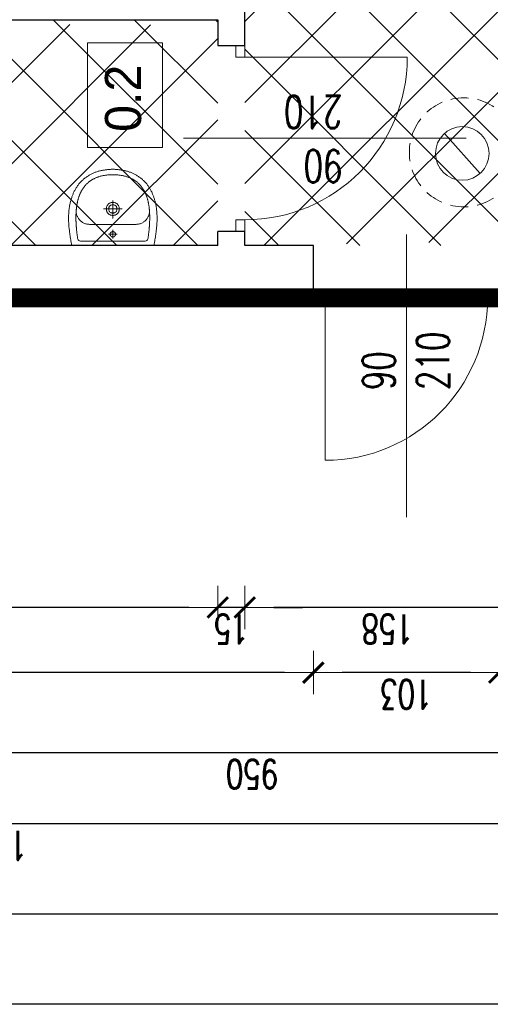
# Model space of a CAD drawing. Header units: millimetres. Extents: x -2948 to 78628, y 64669 to 215420.
# Tile 177 of 256: x 56092 to 56352, y 137083 to 137629. Entities that reach past the tile are written whole.
import ezdxf

# ---------------------------------------------------------------- set-up
doc = ezdxf.new("R2010")
doc.units = ezdxf.units.MM
doc.linetypes.add('B0301', pattern=[25, 12.5, -6.25, 0, -6.25])
doc.linetypes.add('DASHED2', pattern=[0.375, 0.25, -0.125])
for name, color, linetype in [('_POMOCNICZE', 252, 'Continuous'), ('C--L99b', 1, 'Continuous'), ('FORMATKA', 7, 'Continuous')]:
    doc.layers.add(name, color=color, linetype=linetype)
for name, color, linetype, lineweight in [('kominy', 7, 'Continuous', 9), ('NOWE SCIANY', 3, 'Continuous', 13), ('OPIS', 2, 'Continuous', 13), ('pomiwszczenia', 95, 'Continuous', 20), ('STOLARKA', 3, 'Continuous', 13), ('WYMIAR', 5, 'Continuous', 13), ('WYPOSAZENIE_SANITARNE', 122, 'Continuous', 5), ('ŚCIANY', 7, 'Continuous', 30)]:
    doc.layers.add(name, color=color, linetype=linetype, lineweight=lineweight)
doc.styles.add('style2', font='romans.shx', dxfattribs={"width": 0.7})
doc.dimstyles.new('100', dxfattribs={"dimscale": 80, "dimtxt": 0.2, "dimasz": 0.2, "dimexe": 1.25, "dimexo": 0.625, "dimgap": 0.05, "dimtad": 1, "dimdec": 0, "dimdsep": 46, "dimlunit": 6, "dimtxsty": 'style2', "dimblk1": 'TICK', "dimblk2": 'TICK', "dimsah": 1, "dimcen": 0.2, "dimse1": 1, "dimse2": 1, "dimclrd": 256, "dimclrt": 2, "dimadec": 0, "dimazin": 0, "dimtfac": 1, "dimtdec": 0, "dimtix": 1, "dimtmove": 1, "dimatfit": 0, "dimldrblk": 'DOTSMALL', "dimfxl": 1, "dimtolj": 1, "dimtzin": 0, "dimarcsym": 0})
pattern_1 = [(135, (659746.15, 586523.536), (-22.4506403, -22.4506403), [])]

# ---------------------------------------------------------------- blocks, each defined once
blk = doc.blocks.new('TICK')
at = {"color": 5}
for p, q in [((0, -0.75), (0, 0.75)), ((-1, 0), (1, 0))]:
    blk.add_line(p, q, dxfattribs=at)
at = {"const_width": 0.1}
blk.add_lwpolyline([(-0.354, -0.354), (0.354, 0.354)], dxfattribs=at)
blk = doc.blocks.new('*D1604')
at = {"layer": 'Defpoints', "color": 0, "ltscale": 2, "transparency": 16777216}
for p in [(56254.26, 137457.35), (56357.26, 137457.35), (56254.26, 137267.05)]:
    blk.add_point(p, dxfattribs=at)
at = {"layer": 'WYMIAR', "lineweight": -2, "ltscale": 2, "transparency": 16777216}
blk.add_line((56341.26, 137267.05), (56270.26, 137267.05), dxfattribs=at)
at = {"layer": 'WYMIAR', "lineweight": -2, "ltscale": 2, "transparency": 16777216, "xscale": 16, "yscale": 16, "zscale": 16, "rotation": 180}
blk.add_blockref('TICK', (56254.26, 137267.05), dxfattribs=at)
at = {"layer": 'WYMIAR', "lineweight": -2, "ltscale": 2, "transparency": 16777216, "xscale": 16, "yscale": 16, "zscale": 16}
blk.add_blockref('TICK', (56357.26, 137267.05), dxfattribs=at)
at = {"layer": 'WYMIAR', "color": 2, "ltscale": 2, "transparency": 16777216, "insert": (56305.76, 137255.05), "char_height": 16, "attachment_point": 5, "rotation": 180, "style": 'style2'}
blk.add_mtext('\\A1;103', dxfattribs=at)
blk = doc.blocks.new('_DotSmall')
at = {"layer": 'OPIS', "color": 0, "const_width": 0.5}
blk.add_lwpolyline([(-0.0625, 0, 1), (0.0625, 0, 1)], format="xyb", close=True, dxfattribs=at)
blk = doc.blocks.new('*D1605')
at = {"layer": 'Defpoints', "color": 0, "ltscale": 2, "transparency": 16777216}
for p in [(55745.26, 137471.85), (56254.26, 137471.85), (55745.26, 137267.05)]:
    blk.add_point(p, dxfattribs=at)
at = {"layer": 'WYMIAR', "lineweight": -2, "ltscale": 2, "transparency": 16777216}
blk.add_line((56238.26, 137267.05), (55761.26, 137267.05), dxfattribs=at)
at = {"layer": 'WYMIAR', "lineweight": -2, "ltscale": 2, "transparency": 16777216, "xscale": 16, "yscale": 16, "zscale": 16, "rotation": 180}
blk.add_blockref('TICK', (55745.26, 137267.05), dxfattribs=at)
at = {"layer": 'WYMIAR', "lineweight": -2, "ltscale": 2, "transparency": 16777216, "xscale": 16, "yscale": 16, "zscale": 16}
blk.add_blockref('TICK', (56254.26, 137267.05), dxfattribs=at)
at = {"layer": 'WYMIAR', "color": 2, "ltscale": 2, "transparency": 16777216, "insert": (55999.76, 137255.05), "char_height": 16, "attachment_point": 5, "rotation": 180, "style": 'style2'}
blk.add_mtext('\\A1;509', dxfattribs=at)
blk = doc.blocks.new('A$C17BC5D8D')
at = {"layer": 'WYPOSAZENIE_SANITARNE'}
blk.add_line((3.81, -7.43), (3.81, -7.43), dxfattribs=at)
for points in [[(-2.19, 13.82), (-2.19, -8.88), (-2.19, -31.68), (-1.76, -31.78), (-1.34, -31.87), (-0.91, -31.96), (-0.47, -32.04), (-0.04, -32.12), (0.4, -32.2), (0.84, -32.27), (1.28, -32.35), (1.73, -32.42), (2.17, -32.48), (2.61, -32.55), (3.06, -32.61), (3.5, -32.67), (3.94, -32.73), (4.39, -32.79), (4.83, -32.85), (5.26, -32.91), (5.7, -32.97), (6.13, -33.02), (6.56, -33.08), (6.98, -33.13), (7.4, -33.17), (7.82, -33.21), (8.24, -33.25), (8.67, -33.28), (9.09, -33.31), (9.51, -33.34), (9.93, -33.37), (10.36, -33.39), (10.78, -33.4), (11.2, -33.42), (11.63, -33.43), (12.05, -33.44), (12.47, -33.44), (12.9, -33.44), (13.32, -33.43), (13.74, -33.43), (14.17, -33.41), (14.59, -33.4), (15.01, -33.38), (15.43, -33.35), (15.86, -33.32), (16.28, -33.29), (16.7, -33.25), (17.12, -33.21), (17.54, -33.16), (17.96, -33.11), (18.37, -33.05), (18.79, -32.99), (19.21, -32.92), (19.62, -32.85), (20.04, -32.77), (20.45, -32.69), (20.87, -32.61), (21.28, -32.51), (21.69, -32.42), (22.1, -32.31), (22.51, -32.21), (22.91, -32.09), (23.32, -31.97), (23.72, -31.85), (24.13, -31.72), (24.53, -31.58), (24.93, -31.44), (25.33, -31.29), (25.72, -31.14), (26.12, -30.98), (26.51, -30.81), (26.9, -30.64), (26.9, -30.64), (27.31, -30.45), (27.7, -30.26), (28.1, -30.06), (28.48, -29.85), (28.86, -29.64), (29.24, -29.42), (29.61, -29.19), (29.97, -28.95), (30.33, -28.71), (30.68, -28.47), (31.02, -28.21), (31.36, -27.95), (31.7, -27.68), (32.03, -27.41), (32.35, -27.13), (32.66, -26.84), (32.97, -26.55), (33.28, -26.24), (33.58, -25.94), (33.87, -25.62), (34.16, -25.3), (34.44, -24.97), (34.72, -24.63), (34.99, -24.29), (35.26, -23.93), (35.52, -23.58), (35.77, -23.21), (36.02, -22.84), (36.27, -22.46), (36.49, -22.1), (36.71, -21.74), (36.92, -21.37), (37.12, -21), (37.31, -20.62), (37.5, -20.23), (37.67, -19.84), (37.84, -19.45), (38, -19.05), (38.15, -18.65), (38.29, -18.25), (38.43, -17.84), (38.56, -17.43), (38.68, -17.01), (38.79, -16.59), (38.9, -16.17), (39, -15.75), (39.1, -15.33), (39.18, -14.9), (39.27, -14.48), (39.34, -14.05), (39.41, -13.62), (39.47, -13.19), (39.53, -12.76), (39.58, -12.33), (39.63, -11.9), (39.67, -11.47), (39.71, -11.05), (39.74, -10.62), (39.77, -10.19), (39.79, -9.77), (39.8, -9.35), (39.82, -8.93), (39.82, -8.93), (39.8, -8.51), (39.79, -8.08), (39.77, -7.66), (39.74, -7.23), (39.71, -6.81), (39.67, -6.38), (39.63, -5.95), (39.58, -5.52), (39.53, -5.09), (39.47, -4.66), (39.41, -4.23), (39.34, -3.8), (39.27, -3.38), (39.18, -2.95), (39.1, -2.52), (39, -2.1), (38.9, -1.68), (38.79, -1.26), (38.68, -0.84), (38.56, -0.43), (38.43, -0.01), (38.29, 0.39), (38.15, 0.8), (38, 1.2), (37.84, 1.6), (37.67, 1.99), (37.5, 2.38), (37.31, 2.77), (37.12, 3.14), (36.92, 3.52), (36.71, 3.89), (36.49, 4.25), (36.27, 4.61), (36.27, 4.61), (36.02, 4.99), (35.77, 5.36), (35.52, 5.72), (35.26, 6.08), (34.99, 6.43), (34.72, 6.78), (34.44, 7.11), (34.16, 7.44), (33.87, 7.77), (33.58, 8.08), (33.28, 8.39), (32.97, 8.69), (32.66, 8.99), (32.35, 9.28), (32.03, 9.56), (31.7, 9.83), (31.36, 10.1), (31.02, 10.36), (30.68, 10.61), (30.33, 10.86), (29.97, 11.1), (29.61, 11.34), (29.24, 11.56), (28.86, 11.78), (28.48, 12), (28.1, 12.2), (27.7, 12.4), (27.31, 12.6), (26.9, 12.78), (26.9, 12.78), (26.51, 12.96), (26.12, 13.12), (25.72, 13.28), (25.33, 13.44), (24.93, 13.59), (24.53, 13.73), (24.13, 13.86), (23.72, 14), (23.32, 14.12), (22.91, 14.24), (22.51, 14.35), (22.1, 14.46), (21.69, 14.56), (21.28, 14.66), (20.87, 14.75), (20.45, 14.84), (20.04, 14.92), (19.62, 15), (19.21, 15.07), (18.79, 15.14), (18.37, 15.2), (17.96, 15.25), (17.54, 15.31), (17.12, 15.35), (16.7, 15.4), (16.28, 15.43), (15.86, 15.47), (15.43, 15.5), (15.01, 15.52), (14.59, 15.54), (14.17, 15.56), (13.74, 15.57), (13.32, 15.58), (12.9, 15.59), (12.47, 15.59), (12.05, 15.58), (11.63, 15.58), (11.2, 15.57), (10.78, 15.55), (10.36, 15.53), (9.93, 15.51), (9.51, 15.49), (9.09, 15.46), (8.67, 15.43), (8.24, 15.4), (7.82, 15.36), (7.4, 15.32), (6.98, 15.27), (6.56, 15.23), (6.56, 15.23), (6.13, 15.17), (5.7, 15.11), (5.26, 15.06), (4.83, 15), (4.39, 14.94), (3.94, 14.88), (3.5, 14.82), (3.06, 14.76), (2.61, 14.69), (2.17, 14.63), (1.73, 14.56), (1.28, 14.49), (0.84, 14.42), (0.4, 14.34), (-0.04, 14.27), (-0.47, 14.18), (-0.91, 14.1), (-1.34, 14.01), (-1.76, 13.92)], [(36.8, -8.93), (36.8, -8.44), (36.78, -7.96), (36.76, -7.49), (36.73, -7.02), (36.7, -6.57), (36.66, -6.12), (36.61, -5.67), (36.56, -5.24), (36.5, -4.81), (36.44, -4.38), (36.37, -3.97), (36.29, -3.56), (36.21, -3.16), (36.12, -2.76), (36.02, -2.38), (35.92, -1.99), (35.81, -1.62), (35.7, -1.25), (35.59, -0.89), (35.46, -0.53), (35.33, -0.19), (35.2, 0.16), (35.06, 0.49), (34.92, 0.82), (34.77, 1.15), (34.61, 1.47), (34.45, 1.78), (34.29, 2.08), (34.12, 2.38), (33.95, 2.68), (33.77, 2.96), (33.58, 3.25), (33.4, 3.52), (33.2, 3.79), (33.01, 4.06), (32.8, 4.32), (32.6, 4.57), (32.39, 4.82), (32.17, 5.06), (31.95, 5.3), (31.73, 5.53), (31.5, 5.75), (31.27, 5.98), (31.04, 6.19), (30.8, 6.4), (30.56, 6.61), (30.31, 6.81), (30.06, 7), (29.81, 7.19), (29.55, 7.38), (29.29, 7.56), (29.02, 7.74), (28.76, 7.91), (28.49, 8.07), (28.21, 8.24), (27.93, 8.39), (27.65, 8.54), (27.37, 8.69), (27.09, 8.84), (26.8, 8.98), (26.5, 9.11), (26.21, 9.24), (25.91, 9.37), (25.61, 9.49), (25.31, 9.61), (25.01, 9.72), (24.7, 9.83), (24.39, 9.94), (24.08, 10.04), (23.76, 10.14), (23.45, 10.23), (23.13, 10.32), (22.81, 10.41), (22.48, 10.49), (22.16, 10.57), (21.83, 10.64), (21.5, 10.72), (21.17, 10.78), (20.84, 10.85), (20.51, 10.91), (20.18, 10.97), (19.84, 11.02), (19.5, 11.08), (19.16, 11.12), (18.82, 11.17), (18.48, 11.21), (18.14, 11.25), (17.8, 11.29), (17.45, 11.32), (17.11, 11.35), (16.76, 11.38), (16.41, 11.4), (16.06, 11.43), (15.72, 11.45), (15.37, 11.46), (15.02, 11.48), (14.67, 11.49), (14.32, 11.5), (13.97, 11.51), (13.61, 11.51), (13.26, 11.51), (12.91, 11.51), (12.56, 11.51), (12.21, 11.51), (11.86, 11.5), (11.5, 11.49), (11.15, 11.48), (10.8, 11.47), (10.45, 11.45), (10.1, 11.44), (9.75, 11.42), (9.4, 11.4), (9.05, 11.38), (8.7, 11.36), (8.36, 11.33), (8.01, 11.31), (7.66, 11.28), (7.32, 11.25), (6.97, 11.22), (6.63, 11.19), (6.29, 11.15), (5.95, 11.12), (5.61, 11.08), (5.27, 11.05), (4.93, 11.01), (4.6, 10.97), (4.26, 10.93), (3.93, 10.89), (3.6, 10.85), (3.27, 10.8), (2.94, 10.76), (2.61, 10.72), (2.29, 10.67), (1.97, 10.63), (1.65, 10.58), (1.33, 10.53), (1.33, 10.53), (0.77, 10.3), (0.38, 9.98), (0.13, 9.53), (0.01, 8.93), (-0.01, -8.93), (0.01, -26.78), (0.13, -27.38), (0.38, -27.83), (0.77, -28.16), (1.33, -28.39), (1.65, -28.43), (1.97, -28.48), (2.29, -28.52), (2.61, -28.57), (2.94, -28.61), (3.27, -28.66), (3.6, -28.7), (3.93, -28.74), (4.26, -28.78), (4.6, -28.82), (4.93, -28.86), (5.27, -28.9), (5.61, -28.93), (5.95, -28.97), (6.29, -29.01), (6.63, -29.04), (6.97, -29.07), (7.32, -29.1), (7.66, -29.13), (8.01, -29.16), (8.36, -29.18), (8.7, -29.21), (9.05, -29.23), (9.4, -29.25), (9.75, -29.27), (10.1, -29.29), (10.45, -29.31), (10.8, -29.32), (11.15, -29.33), (11.5, -29.34), (11.86, -29.35), (12.21, -29.36), (12.56, -29.36), (12.91, -29.37), (13.26, -29.37), (13.61, -29.36), (13.97, -29.36), (14.32, -29.35), (14.67, -29.34), (15.02, -29.33), (15.37, -29.32), (15.72, -29.3), (16.06, -29.28), (16.41, -29.26), (16.76, -29.23), (17.11, -29.2), (17.45, -29.17), (17.8, -29.14), (18.14, -29.1), (18.48, -29.07), (18.82, -29.02), (19.16, -28.98), (19.5, -28.93), (19.84, -28.88), (20.18, -28.82), (20.51, -28.76), (20.84, -28.7), (21.17, -28.64), (21.5, -28.57), (21.83, -28.5), (22.16, -28.42), (22.48, -28.34), (22.81, -28.26), (23.13, -28.17), (23.45, -28.08), (23.76, -27.99), (24.08, -27.89), (24.39, -27.79), (24.7, -27.68), (25.01, -27.57), (25.31, -27.46), (25.61, -27.34), (25.91, -27.22), (26.21, -27.09), (26.5, -26.96), (26.8, -26.83), (27.09, -26.69), (27.37, -26.55), (27.65, -26.4), (27.93, -26.25), (28.21, -26.09), (28.49, -25.93), (28.76, -25.76), (29.02, -25.59), (29.29, -25.41), (29.55, -25.23), (29.81, -25.05), (30.06, -24.86), (30.31, -24.66), (30.56, -24.46), (30.8, -24.26), (31.04, -24.04), (31.27, -23.83), (31.5, -23.61), (31.73, -23.38), (31.95, -23.15), (32.17, -22.91), (32.39, -22.67), (32.6, -22.42), (32.8, -22.17), (33.01, -21.91), (33.2, -21.64), (33.4, -21.37), (33.58, -21.1), (33.77, -20.82), (33.95, -20.53), (34.12, -20.24), (34.29, -19.94), (34.45, -19.63), (34.61, -19.32), (34.77, -19), (34.92, -18.68), (35.06, -18.35), (35.2, -18.01), (35.33, -17.67), (35.46, -17.32), (35.59, -16.96), (35.7, -16.6), (35.81, -16.23), (35.92, -15.86), (36.02, -15.48), (36.12, -15.09), (36.21, -14.69), (36.29, -14.29), (36.37, -13.88), (36.44, -13.47), (36.5, -13.05), (36.56, -12.62), (36.61, -12.18), (36.66, -11.74), (36.7, -11.29), (36.73, -10.83), (36.76, -10.36), (36.78, -9.89), (36.8, -9.41), (36.8, -8.93)], [(17.86, -5.33), (18.22, -5.34), (18.57, -5.38), (18.89, -5.45), (19.19, -5.54), (19.47, -5.65), (19.74, -5.79), (19.99, -5.94), (20.21, -6.11), (20.42, -6.3), (20.61, -6.5), (20.78, -6.72), (20.93, -6.95), (21.06, -7.19), (21.18, -7.44), (21.27, -7.7), (21.35, -7.97), (21.41, -8.24), (21.44, -8.51), (21.46, -8.79), (21.46, -9.07), (21.44, -9.34), (21.41, -9.62), (21.35, -9.89), (21.27, -10.15), (21.18, -10.41), (21.06, -10.66), (20.93, -10.9), (20.78, -11.13), (20.61, -11.35), (20.42, -11.55), (20.21, -11.74), (19.98, -11.91), (19.74, -12.07), (19.47, -12.2), (19.19, -12.31), (18.89, -12.41), (18.56, -12.47), (18.22, -12.51), (17.86, -12.53), (17.5, -12.51), (17.16, -12.47), (16.84, -12.41), (16.54, -12.31), (16.25, -12.2), (15.99, -12.07), (15.74, -11.91), (15.52, -11.74), (15.31, -11.55), (15.12, -11.35), (14.95, -11.13), (14.8, -10.9), (14.66, -10.66), (14.55, -10.41), (14.46, -10.15), (14.38, -9.88), (14.32, -9.61), (14.28, -9.34), (14.27, -9.06), (14.27, -8.79), (14.28, -8.51), (14.32, -8.24), (14.38, -7.97), (14.46, -7.7), (14.55, -7.44), (14.66, -7.19), (14.8, -6.95), (14.95, -6.72), (15.12, -6.5), (15.31, -6.3), (15.52, -6.11), (15.74, -5.94), (15.99, -5.79), (16.25, -5.65), (16.54, -5.54), (16.84, -5.45), (17.16, -5.38), (17.5, -5.34), (17.86, -5.33)], [(3.81, -7.43), (3.79, -7.43), (3.77, -7.43), (3.75, -7.43), (3.73, -7.43), (3.71, -7.43), (3.69, -7.43), (3.67, -7.43), (3.64, -7.44), (3.62, -7.44), (3.6, -7.44), (3.58, -7.44), (3.56, -7.45), (3.54, -7.45), (3.52, -7.46), (3.5, -7.46), (3.48, -7.46), (3.46, -7.47), (3.44, -7.47), (3.42, -7.48), (3.39, -7.49), (3.37, -7.49), (3.35, -7.5), (3.33, -7.5), (3.31, -7.51), (3.29, -7.52), (3.27, -7.53), (3.25, -7.53), (3.23, -7.54), (3.22, -7.55), (3.2, -7.56), (3.18, -7.57), (3.16, -7.58), (3.14, -7.59), (3.12, -7.6), (3.1, -7.61), (3.08, -7.62), (3.06, -7.63), (3.05, -7.64), (3.03, -7.65), (3.01, -7.66), (2.99, -7.67), (2.97, -7.68), (2.96, -7.69), (2.94, -7.71), (2.92, -7.72), (2.9, -7.73), (2.89, -7.75), (2.87, -7.76), (2.85, -7.77), (2.84, -7.79), (2.82, -7.8), (2.81, -7.81), (2.79, -7.83), (2.78, -7.84), (2.76, -7.86), (2.75, -7.87), (2.73, -7.89), (2.72, -7.9), (2.7, -7.92), (2.69, -7.93), (2.67, -7.95), (2.66, -7.97), (2.65, -7.98), (2.63, -8), (2.62, -8.02), (2.61, -8.03), (2.59, -8.05), (2.58, -8.07), (2.57, -8.08), (2.56, -8.1), (2.55, -8.12), (2.54, -8.14), (2.52, -8.16), (2.51, -8.17), (2.5, -8.19), (2.49, -8.21), (2.48, -8.23), (2.47, -8.25), (2.46, -8.27), (2.45, -8.29), (2.45, -8.31), (2.44, -8.33), (2.43, -8.35), (2.42, -8.37), (2.41, -8.39), (2.41, -8.41), (2.4, -8.43), (2.39, -8.45), (2.38, -8.47), (2.38, -8.49), (2.37, -8.51), (2.37, -8.53), (2.36, -8.55), (2.36, -8.57), (2.35, -8.59), (2.35, -8.61), (2.34, -8.63), (2.34, -8.65), (2.33, -8.67), (2.33, -8.69), (2.33, -8.71), (2.32, -8.73), (2.32, -8.76), (2.32, -8.78), (2.32, -8.8), (2.32, -8.82), (2.31, -8.84), (2.31, -8.86), (2.31, -8.88), (2.31, -8.9), (2.31, -8.92), (2.31, -8.95), (2.31, -8.97), (2.31, -8.99), (2.31, -9.01), (2.32, -9.03), (2.32, -9.05), (2.32, -9.07), (2.32, -9.09), (2.32, -9.12), (2.33, -9.14), (2.33, -9.16), (2.33, -9.18), (2.34, -9.2), (2.34, -9.22), (2.35, -9.24), (2.35, -9.26), (2.35, -9.28), (2.36, -9.3), (2.37, -9.32), (2.37, -9.34), (2.38, -9.36), (2.38, -9.38), (2.39, -9.4), (2.4, -9.42), (2.4, -9.44), (2.41, -9.46), (2.42, -9.48), (2.43, -9.5), (2.44, -9.52), (2.44, -9.54), (2.45, -9.56), (2.46, -9.58), (2.47, -9.6), (2.48, -9.62), (2.49, -9.64), (2.5, -9.66), (2.51, -9.67), (2.52, -9.69), (2.53, -9.71), (2.54, -9.73), (2.56, -9.75), (2.57, -9.77), (2.58, -9.78), (2.59, -9.8), (2.6, -9.82), (2.62, -9.83), (2.63, -9.85), (2.64, -9.87), (2.66, -9.88), (2.67, -9.9), (2.68, -9.92), (2.7, -9.93), (2.71, -9.95), (2.73, -9.96), (2.74, -9.98), (2.76, -9.99), (2.77, -10.01), (2.79, -10.02), (2.8, -10.04), (2.82, -10.05), (2.84, -10.07), (2.85, -10.08), (2.87, -10.09), (2.88, -10.11), (2.9, -10.12), (2.92, -10.13), (2.94, -10.14), (2.95, -10.16), (2.97, -10.17), (2.99, -10.18), (3.01, -10.19), (3.02, -10.2), (3.04, -10.21), (3.06, -10.22), (3.08, -10.24), (3.1, -10.25), (3.12, -10.26), (3.13, -10.27), (3.15, -10.27), (3.17, -10.28), (3.19, -10.29), (3.21, -10.3), (3.23, -10.31), (3.25, -10.32), (3.27, -10.33), (3.29, -10.33), (3.31, -10.34), (3.33, -10.35), (3.35, -10.35), (3.37, -10.36), (3.39, -10.37), (3.41, -10.37), (3.43, -10.38), (3.45, -10.38), (3.47, -10.39), (3.49, -10.39), (3.51, -10.4), (3.54, -10.4), (3.56, -10.4), (3.58, -10.41), (3.6, -10.41), (3.62, -10.41), (3.64, -10.42), (3.66, -10.42), (3.68, -10.42), (3.7, -10.42), (3.73, -10.42), (3.75, -10.43), (3.77, -10.43), (3.79, -10.43), (3.81, -10.43), (3.83, -10.43), (3.85, -10.43), (3.87, -10.43), (3.9, -10.42), (3.92, -10.42), (3.94, -10.42), (3.96, -10.42), (3.98, -10.42), (4, -10.41), (4.02, -10.41), (4.04, -10.41), (4.06, -10.41), (4.08, -10.4), (4.11, -10.4), (4.13, -10.39), (4.15, -10.39), (4.17, -10.38), (4.19, -10.38), (4.21, -10.37), (4.23, -10.37), (4.25, -10.36), (4.27, -10.36), (4.29, -10.35), (4.31, -10.34), (4.33, -10.33), (4.35, -10.33), (4.37, -10.32), (4.39, -10.31), (4.41, -10.3), (4.43, -10.29), (4.45, -10.29), (4.47, -10.28), (4.49, -10.27), (4.5, -10.26), (4.52, -10.25), (4.54, -10.24), (4.56, -10.23), (4.58, -10.22), (4.6, -10.2), (4.61, -10.19), (4.63, -10.18), (4.65, -10.17), (4.67, -10.16), (4.69, -10.15), (4.7, -10.13), (4.72, -10.12), (4.74, -10.11), (4.75, -10.09), (4.77, -10.08), (4.79, -10.07), (4.8, -10.05), (4.82, -10.04), (4.83, -10.03), (4.85, -10.01), (4.86, -10), (4.88, -9.98), (4.89, -9.97), (4.91, -9.95), (4.92, -9.93), (4.94, -9.92), (4.95, -9.9), (4.96, -9.89), (4.98, -9.87), (4.99, -9.85), (5, -9.84), (5.02, -9.82), (5.03, -9.8), (5.04, -9.79), (5.05, -9.77), (5.07, -9.75), (5.08, -9.73), (5.09, -9.71), (5.1, -9.7), (5.11, -9.68), (5.12, -9.66), (5.13, -9.64), (5.14, -9.62), (5.15, -9.6), (5.16, -9.58), (5.17, -9.57), (5.18, -9.55), (5.19, -9.53), (5.2, -9.51), (5.2, -9.49), (5.21, -9.47), (5.22, -9.45), (5.23, -9.43), (5.23, -9.41), (5.24, -9.39), (5.25, -9.37), (5.25, -9.35), (5.26, -9.33), (5.26, -9.31), (5.27, -9.29), (5.27, -9.27), (5.28, -9.24), (5.28, -9.22), (5.29, -9.2), (5.29, -9.18), (5.29, -9.16), (5.3, -9.14), (5.3, -9.12), (5.3, -9.1), (5.3, -9.08), (5.31, -9.06), (5.31, -9.03), (5.31, -9.01), (5.31, -8.99), (5.31, -8.97), (5.31, -8.95), (5.31, -8.93), (5.31, -8.91), (5.31, -8.89), (5.31, -8.86), (5.31, -8.84), (5.31, -8.82), (5.31, -8.8), (5.31, -8.78), (5.3, -8.76), (5.3, -8.74), (5.3, -8.72), (5.29, -8.7), (5.29, -8.67), (5.29, -8.65), (5.28, -8.63), (5.28, -8.61), (5.27, -8.59), (5.27, -8.57), (5.26, -8.55), (5.26, -8.53), (5.25, -8.51), (5.25, -8.49), (5.24, -8.47), (5.23, -8.45), (5.23, -8.43), (5.22, -8.41), (5.21, -8.39), (5.2, -8.37), (5.2, -8.35), (5.19, -8.33), (5.18, -8.31), (5.17, -8.29), (5.16, -8.27), (5.15, -8.25), (5.14, -8.23), (5.13, -8.22), (5.12, -8.2), (5.11, -8.18), (5.1, -8.16), (5.09, -8.14), (5.08, -8.12), (5.07, -8.11), (5.06, -8.09), (5.04, -8.07), (5.03, -8.05), (5.02, -8.04), (5.01, -8.02), (4.99, -8), (4.98, -7.99), (4.97, -7.97), (4.95, -7.95), (4.94, -7.94), (4.93, -7.92), (4.91, -7.91), (4.9, -7.89), (4.88, -7.87), (4.87, -7.86), (4.85, -7.84), (4.84, -7.83), (4.82, -7.82), (4.8, -7.8), (4.79, -7.79), (4.77, -7.77), (4.76, -7.76), (4.74, -7.75), (4.72, -7.73), (4.71, -7.72), (4.69, -7.71), (4.67, -7.7), (4.65, -7.68), (4.64, -7.67), (4.62, -7.66), (4.6, -7.65), (4.58, -7.64), (4.56, -7.63), (4.55, -7.62), (4.53, -7.61), (4.51, -7.6), (4.49, -7.59), (4.47, -7.58), (4.45, -7.57), (4.43, -7.56), (4.41, -7.55), (4.39, -7.54), (4.37, -7.54), (4.35, -7.53), (4.33, -7.52), (4.31, -7.51), (4.29, -7.51), (4.27, -7.5), (4.25, -7.49), (4.23, -7.49), (4.21, -7.48), (4.19, -7.48), (4.17, -7.47), (4.15, -7.47), (4.13, -7.46), (4.11, -7.46), (4.09, -7.45), (4.07, -7.45), (4.05, -7.44), (4.03, -7.44), (4, -7.44), (3.98, -7.44), (3.96, -7.43), (3.94, -7.43), (3.92, -7.43), (3.9, -7.43), (3.88, -7.43), (3.86, -7.43), (3.84, -7.43), (3.81, -7.43)], [(17.86, -6.63), (18.23, -6.65), (18.57, -6.72), (18.87, -6.82), (19.14, -6.97), (19.38, -7.14), (19.59, -7.35), (19.77, -7.57), (19.91, -7.82), (20.02, -8.08), (20.1, -8.36), (20.15, -8.64), (20.16, -8.93), (20.15, -9.21), (20.1, -9.5), (20.02, -9.77), (19.91, -10.03), (19.76, -10.28), (19.59, -10.51), (19.38, -10.71), (19.14, -10.89), (18.87, -11.03), (18.57, -11.14), (18.23, -11.2), (17.86, -11.23), (17.5, -11.2), (17.16, -11.14), (16.86, -11.03), (16.59, -10.89), (16.35, -10.71), (16.14, -10.51), (15.96, -10.28), (15.82, -10.03), (15.71, -9.77), (15.63, -9.5), (15.58, -9.21), (15.56, -8.93), (15.58, -8.64), (15.63, -8.36), (15.71, -8.08), (15.82, -7.82), (15.96, -7.57), (16.14, -7.35), (16.35, -7.14), (16.59, -6.97), (16.86, -6.82), (17.16, -6.72), (17.5, -6.65), (17.86, -6.63)]]:
    blk.add_lwpolyline(points, close=True, dxfattribs=at)
for points in [[(16.87, 11.37), (16.57, 11.39), (16.26, 11.39), (15.94, 11.38), (15.62, 11.34), (15.28, 11.28), (14.95, 11.2), (14.61, 11.1), (14.27, 10.99), (13.93, 10.85), (13.6, 10.7), (13.26, 10.52), (12.93, 10.33), (12.61, 10.12), (12.29, 9.89), (11.98, 9.65), (11.68, 9.38), (11.4, 9.1), (11.12, 8.81), (10.86, 8.49), (10.62, 8.16), (10.39, 7.81), (10.18, 7.45), (9.99, 7.07), (9.82, 6.67), (9.67, 6.26), (9.54, 5.83), (9.45, 5.39), (9.37, 4.93), (9.33, 4.46), (9.31, 3.97)], [(9.31, 3.97), (9.31, -8.93), (9.31, -21.83)], [(17.89, -3.84), (17.89, -14.02)], [(6.34, -8.93), (1.5, -8.93)], [(3.81, -11.36), (3.81, -6.49)], [(22.54, -8.93), (12.53, -8.93)], [(9.31, -21.83), (9.33, -22.31), (9.37, -22.78), (9.45, -23.24), (9.54, -23.68), (9.67, -24.11), (9.82, -24.52), (9.99, -24.92), (10.18, -25.3), (10.39, -25.66), (10.62, -26.01), (10.86, -26.34), (11.12, -26.66), (11.4, -26.96), (11.68, -27.24), (11.98, -27.5), (12.29, -27.75), (12.61, -27.97), (12.93, -28.18), (13.26, -28.38), (13.6, -28.55), (13.93, -28.7), (14.27, -28.84), (14.61, -28.96), (14.95, -29.05), (15.28, -29.13), (15.62, -29.19), (15.94, -29.23), (16.26, -29.25), (16.57, -29.24), (16.87, -29.22)]]:
    blk.add_lwpolyline(points, dxfattribs=at)
blk = doc.blocks.new('*D1607')
at = {"layer": 'Defpoints', "color": 0, "ltscale": 2, "transparency": 16777216}
for p in [(56357.26, 137463.35), (56695.26, 137463.35), (56695.26, 137267.05)]:
    blk.add_point(p, dxfattribs=at)
at = {"layer": 'WYMIAR', "lineweight": -2, "ltscale": 2, "transparency": 16777216}
blk.add_line((56373.26, 137267.05), (56679.26, 137267.05), dxfattribs=at)
at = {"layer": 'WYMIAR', "lineweight": -2, "ltscale": 2, "transparency": 16777216, "xscale": 16, "yscale": 16, "zscale": 16, "rotation": 180}
blk.add_blockref('TICK', (56357.26, 137267.05), dxfattribs=at)
at = {"layer": 'WYMIAR', "lineweight": -2, "ltscale": 2, "transparency": 16777216, "xscale": 16, "yscale": 16, "zscale": 16}
blk.add_blockref('TICK', (56695.26, 137267.05), dxfattribs=at)
at = {"layer": 'WYMIAR', "color": 2, "ltscale": 2, "transparency": 16777216, "insert": (56526.26, 137255.05), "char_height": 16, "attachment_point": 5, "rotation": 180, "style": 'style2'}
blk.add_mtext('\\A1;338', dxfattribs=at)
blk = doc.blocks.new('*D1692')
at = {"layer": 'Defpoints', "color": 0, "ltscale": 2, "transparency": 16777216}
for p in [(55745.26, 137482.54), (56695.26, 137482.54), (56695.26, 137222.83)]:
    blk.add_point(p, dxfattribs=at)
at = {"layer": 'WYMIAR', "lineweight": -2, "ltscale": 2, "transparency": 16777216}
blk.add_line((55761.26, 137222.83), (56679.26, 137222.83), dxfattribs=at)
at = {"layer": 'WYMIAR', "lineweight": -2, "ltscale": 2, "transparency": 16777216, "xscale": 16, "yscale": 16, "zscale": 16, "rotation": 180}
blk.add_blockref('TICK', (55745.26, 137222.83), dxfattribs=at)
at = {"layer": 'WYMIAR', "lineweight": -2, "ltscale": 2, "transparency": 16777216, "xscale": 16, "yscale": 16, "zscale": 16}
blk.add_blockref('TICK', (56695.26, 137222.83), dxfattribs=at)
at = {"layer": 'WYMIAR', "color": 2, "ltscale": 2, "transparency": 16777216, "insert": (56220.26, 137210.83), "char_height": 16, "attachment_point": 5, "rotation": 180, "style": 'style2'}
blk.add_mtext('\\A1;950', dxfattribs=at)
blk = doc.blocks.new('*D1696')
at = {"layer": 'Defpoints', "color": 0, "ltscale": 2, "transparency": 16777216}
for p in [(55452.08, 139112.19), (56695.26, 137454.19), (55452.08, 137183.33)]:
    blk.add_point(p, dxfattribs=at)
at = {"layer": 'WYMIAR', "lineweight": -2, "ltscale": 2, "transparency": 16777216}
blk.add_line((56679.26, 137183.33), (55468.08, 137183.33), dxfattribs=at)
at = {"layer": 'WYMIAR', "lineweight": -2, "ltscale": 2, "transparency": 16777216, "xscale": 16, "yscale": 16, "zscale": 16, "rotation": 180}
blk.add_blockref('TICK', (55452.08, 137183.33), dxfattribs=at)
at = {"layer": 'WYMIAR', "lineweight": -2, "ltscale": 2, "transparency": 16777216, "xscale": 16, "yscale": 16, "zscale": 16}
blk.add_blockref('TICK', (56695.26, 137183.33), dxfattribs=at)
at = {"layer": 'WYMIAR', "color": 2, "ltscale": 2, "transparency": 16777216, "insert": (56073.67, 137171.33), "char_height": 16, "attachment_point": 5, "rotation": 180, "style": 'style2'}
blk.add_mtext('\\A1;1\xa0243', dxfattribs=at)
blk = doc.blocks.new('*D1780')
at = {"layer": 'Defpoints', "color": 0, "ltscale": 2, "transparency": 16777216}
for p in [(56374.26, 137503.67), (56389.26, 137503.67), (56374.26, 137303.2)]:
    blk.add_point(p, dxfattribs=at)
at = {"layer": 'WYMIAR', "lineweight": -2, "ltscale": 2, "transparency": 16777216}
for p, q in [((56358.26, 137303.2), (56342.26, 137303.2)), ((56389.26, 137303.2), (56374.26, 137303.2)), ((56405.26, 137303.2), (56421.26, 137303.2))]:
    blk.add_line(p, q, dxfattribs=at)
at = {"layer": 'WYMIAR', "lineweight": -2, "ltscale": 2, "transparency": 16777216, "xscale": 16, "yscale": 16, "zscale": 16}
blk.add_blockref('TICK', (56374.26, 137303.2), dxfattribs=at)
at = {"layer": 'WYMIAR', "lineweight": -2, "ltscale": 2, "transparency": 16777216, "xscale": 16, "yscale": 16, "zscale": 16, "rotation": 180}
blk.add_blockref('TICK', (56389.26, 137303.2), dxfattribs=at)
at = {"layer": 'WYMIAR', "color": 2, "ltscale": 2, "transparency": 16777216, "insert": (56381.76, 137291.2), "char_height": 16, "attachment_point": 5, "rotation": 180, "style": 'style2'}
blk.add_mtext('\\A1;15', dxfattribs=at)
blk = doc.blocks.new('*D1781')
at = {"layer": 'Defpoints', "color": 0, "ltscale": 2, "transparency": 16777216}
for p in [(56216.26, 137503.67), (56374.26, 137503.67), (56216.26, 137303.2)]:
    blk.add_point(p, dxfattribs=at)
at = {"layer": 'WYMIAR', "lineweight": -2, "ltscale": 2, "transparency": 16777216}
blk.add_line((56358.26, 137303.2), (56232.26, 137303.2), dxfattribs=at)
at = {"layer": 'WYMIAR', "lineweight": -2, "ltscale": 2, "transparency": 16777216, "xscale": 16, "yscale": 16, "zscale": 16, "rotation": 180}
blk.add_blockref('TICK', (56216.26, 137303.2), dxfattribs=at)
at = {"layer": 'WYMIAR', "lineweight": -2, "ltscale": 2, "transparency": 16777216, "xscale": 16, "yscale": 16, "zscale": 16}
blk.add_blockref('TICK', (56374.26, 137303.2), dxfattribs=at)
at = {"layer": 'WYMIAR', "color": 2, "ltscale": 2, "transparency": 16777216, "insert": (56295.26, 137291.2), "char_height": 16, "attachment_point": 5, "rotation": 180, "style": 'style2'}
blk.add_mtext('\\A1;158', dxfattribs=at)
blk = doc.blocks.new('*D1782')
at = {"layer": 'Defpoints', "color": 0, "ltscale": 2, "transparency": 16777216}
for p in [(56201.26, 137503.67), (56216.26, 137503.67), (56201.26, 137303.2)]:
    blk.add_point(p, dxfattribs=at)
at = {"layer": 'WYMIAR', "lineweight": -2, "ltscale": 2, "transparency": 16777216}
for p, q in [((56185.26, 137303.2), (56169.26, 137303.2)), ((56216.26, 137303.2), (56201.26, 137303.2)), ((56232.26, 137303.2), (56248.26, 137303.2))]:
    blk.add_line(p, q, dxfattribs=at)
at = {"layer": 'WYMIAR', "lineweight": -2, "ltscale": 2, "transparency": 16777216, "xscale": 16, "yscale": 16, "zscale": 16}
blk.add_blockref('TICK', (56201.26, 137303.2), dxfattribs=at)
at = {"layer": 'WYMIAR', "lineweight": -2, "ltscale": 2, "transparency": 16777216, "xscale": 16, "yscale": 16, "zscale": 16, "rotation": 180}
blk.add_blockref('TICK', (56216.26, 137303.2), dxfattribs=at)
at = {"layer": 'WYMIAR', "color": 2, "ltscale": 2, "transparency": 16777216, "insert": (56208.76, 137291.2), "char_height": 16, "attachment_point": 5, "rotation": 180, "style": 'style2'}
blk.add_mtext('\\A1;15', dxfattribs=at)
blk = doc.blocks.new('*D1783')
at = {"layer": 'Defpoints', "color": 0, "ltscale": 2, "transparency": 16777216}
for p in [(55903.26, 137503.67), (56201.26, 137503.67), (55903.26, 137303.2)]:
    blk.add_point(p, dxfattribs=at)
at = {"layer": 'WYMIAR', "lineweight": -2, "ltscale": 2, "transparency": 16777216}
blk.add_line((56185.26, 137303.2), (55919.26, 137303.2), dxfattribs=at)
at = {"layer": 'WYMIAR', "lineweight": -2, "ltscale": 2, "transparency": 16777216, "xscale": 16, "yscale": 16, "zscale": 16, "rotation": 180}
blk.add_blockref('TICK', (55903.26, 137303.2), dxfattribs=at)
at = {"layer": 'WYMIAR', "lineweight": -2, "ltscale": 2, "transparency": 16777216, "xscale": 16, "yscale": 16, "zscale": 16}
blk.add_blockref('TICK', (56201.26, 137303.2), dxfattribs=at)
at = {"layer": 'WYMIAR', "color": 2, "ltscale": 2, "transparency": 16777216, "insert": (56052.26, 137291.2), "char_height": 16, "attachment_point": 5, "rotation": 180, "style": 'style2'}
blk.add_mtext('\\A1;298', dxfattribs=at)

msp = doc.modelspace()

# ---------------------------------------------------------------- hatches: boundary and pattern name
at = {"layer": '_POMOCNICZE', "lineweight": 13, "true_color": 0xf26722, "extrusion": (-8.85905e-08, -2.09366e-08, 1)}
h = msp.add_hatch(dxfattribs=at)
h.set_pattern_fill('ANSI31', color=30, scale=10)
h.set_pattern_definition(pattern_1)
h.paths.add_polyline_path([(56374.26, 137972.67), (56216.26, 137972.67), (56216.26, 137503.67), (56374.26, 137503.67)])
at = {"layer": '_POMOCNICZE', "lineweight": 13, "true_color": 0x991b1e, "extrusion": (-8.85905e-08, -2.09366e-08, 1)}
h = msp.add_hatch(dxfattribs=at)
h.set_pattern_fill('ANSI31', color=244, scale=10, angle=90)
h.set_pattern_definition([(225, (23858.385, -24135.62), (22.45064, -22.45064), [])])
h.paths.add_polyline_path([(56374.26, 137972.67), (56216.26, 137969.55), (56216.26, 137503.67), (56374.26, 137506.17)])
at = {"layer": '_POMOCNICZE', "lineweight": 13, "true_color": 0xf26722, "extrusion": (-8.85905e-08, -2.09366e-08, 1)}
h = msp.add_hatch(dxfattribs=at)
h.set_pattern_fill('ANSI31', color=30, scale=10)
h.set_pattern_definition(pattern_1)
h.paths.add_polyline_path([(56201.26, 137628.67), (55786.26, 137628.67), (55786.26, 137503.67), (56201.26, 137503.67)])
at = {"layer": '_POMOCNICZE', "lineweight": 13, "true_color": 0x991b1e, "extrusion": (-8.85905e-08, -2.09366e-08, 1)}
h = msp.add_hatch(dxfattribs=at)
h.set_pattern_fill('ANSI31', color=244, scale=10, angle=90)
h.set_pattern_definition([(225, (23685.385, -24482.73), (22.45064, -22.45064), [])])
h.paths.add_polyline_path([(56201.26, 137625.55), (55786.26, 137628.67), (55786.26, 137503.67), (56201.26, 137503.67)])

# ---------------------------------------------------------------- linework, layer by layer
at = {"layer": 'C--L99b', "color": 12, "linetype": 'B0301', "true_color": 0xdb0000, "const_width": 10.37}
msp.add_lwpolyline([(55745.26, 137474.67), (56695.26, 137474.67)], dxfattribs=at)
at = {"layer": 'FORMATKA', "ltscale": 2}
for points in [[(57464.02, 149583.33), (57464.02, 137083.33), (54494.02, 137083.33), (54494.02, 149583.33)], [(54544.02, 137133.33), (54544.02, 149528.36), (57414.02, 149528.36), (57414.02, 137133.33)]]:
    msp.add_lwpolyline(points, close=True, dxfattribs=at)
at = {"layer": 'kominy', "ltscale": 2}
msp.add_lwpolyline([(56346.61, 137543.56), (56326.89, 137565.77)], dxfattribs=at)
at = {"layer": 'kominy', "linetype": 'DASHED2', "ltscale": 40}
msp.add_circle((56337.63, 137555.26), 30.21, dxfattribs=at)
at = {"layer": 'kominy', "ltscale": 2}
msp.add_circle((56336.75, 137554.67), 14.85, dxfattribs=at)
at = {"layer": 'NOWE SCIANY'}
for p, q in [((56211.26, 137607.9), (56211.26, 137614.4)), ((56216.26, 137607.9), (56216.26, 137614.4)), ((56216.26, 137607.9), (56211.26, 137607.9)), ((56338.89, 137563.15), (56182.32, 137563.15)), ((56216.26, 137517.9), (56211.26, 137517.9)), ((56211.26, 137511.4), (56211.26, 137517.9)), ((56216.26, 137511.4), (56216.26, 137517.9)), ((56305.76, 137353.1), (56305.76, 137509.67)), ((56254.26, 137479.67), (56260.76, 137479.67)), ((56260.76, 137474.67), (56260.76, 137479.67)), ((56254.26, 137474.67), (56260.76, 137474.67))]:
    msp.add_line(p, q, dxfattribs=at)
at = {"layer": 'NOWE SCIANY', "ltscale": 2}
for p, q in [((56216.26, 137607.9), (56306.26, 137607.9)), ((56260.76, 137474.67), (56260.76, 137384.67))]:
    msp.add_line(p, q, dxfattribs=at)
at = {"layer": 'NOWE SCIANY'}
for points in [[(56211.26, 137614.4), (56216.26, 137614.4), (56201.26, 137614.4)], [(56211.26, 137511.4), (56216.26, 137511.4), (56201.26, 137511.4)]]:
    msp.add_lwpolyline(points, dxfattribs=at)
at = {"layer": 'NOWE SCIANY', "ltscale": 2}
for centre in [(56216.26, 137607.9), (56260.76, 137474.67)]:
    msp.add_arc(centre, 90, 270, 0, dxfattribs=at)
at = {"layer": 'pomiwszczenia'}
msp.add_lwpolyline([(56129.04, 137557.99), (56129.04, 137615.88), (56170.72, 137615.88), (56170.72, 137557.99)], close=True, dxfattribs=at)
at = {"layer": 'STOLARKA'}
for p, q in [((56350.76, 137474.67), (56350.76, 137479.67)), ((56350.76, 137479.67), (56357.26, 137479.67)), ((56350.76, 137474.67), (56357.26, 137474.67))]:
    msp.add_line(p, q, dxfattribs=at)
at = {"layer": 'ŚCIANY', "ltscale": 2}
for p, q in [((56201.26, 137503.67), (56201.26, 137511.4)), ((56216.26, 137503.67), (56216.26, 137511.4)), ((56201.26, 137503.67), (56073.26, 137503.67)), ((56254.26, 137503.67), (56216.26, 137503.67)), ((56254.26, 137474.67), (56254.26, 137503.67)), ((56254.26, 137474.67), (55968.26, 137474.67))]:
    msp.add_line(p, q, dxfattribs=at)
for points in [[(56083.26, 137628.67), (56201.26, 137628.67), (56201.26, 137614.4), (56201.26, 137614.4), (56216.26, 137614.4), (56216.26, 137658.08), (56201.26, 137658.08), (56201.26, 137640.67), (56083.26, 137640.67)], [(56216.26, 137511.4), (56201.26, 137511.4)]]:
    msp.add_lwpolyline(points, dxfattribs=at)

# ---------------------------------------------------------------- block references
at = {"layer": 'WYPOSAZENIE_SANITARNE', "xscale": -1, "rotation": 270}
msp.add_blockref('A$C17BC5D8D', (56152.07, 137506.07), dxfattribs=at)

# ---------------------------------------------------------------- texts
at = {"layer": 'NOWE SCIANY', "linetype": 'Continuous', "ltscale": 0.2, "char_height": 18, "width": 280.1371, "attachment_point": 1, "style": 'style2'}
for insert, rotation in [((56270.36, 137538.61), 179.9915), ((56281.47, 137423.56), 89.9915)]:
    msp.add_mtext('90\\P210', dxfattribs=dict(at, insert=insert, rotation=rotation))
at = {"layer": 'pomiwszczenia', "insert": (56148.93, 137585.22), "char_height": 20, "attachment_point": 5, "rotation": 90}
msp.add_mtext_dynamic_manual_height_columns('0.2', width=0.7657, gutter_width=4.5, heights=[0], dxfattribs=at)

# ---------------------------------------------------------------- dimensions: what is measured, and where the dimension line sits
at = {"layer": 'WYMIAR', "ltscale": 2}
for base, p1, p2, picture, middle in [((55452.08, 137183.33), (56695.26, 137454.19), (55452.08, 139112.19), '*D1696', (56073.67, 137171.33)), ((55903.26, 137303.2), (56201.26, 137503.67), (55903.26, 137503.67), '*D1783', (56052.26, 137291.2)), ((56201.26, 137303.2), (56216.26, 137503.67), (56201.26, 137503.67), '*D1782', (56208.76, 137291.2)), ((56216.26, 137303.2), (56374.26, 137503.67), (56216.26, 137503.67), '*D1781', (56295.26, 137291.2)), ((56374.26, 137303.2), (56389.26, 137503.67), (56374.26, 137503.67), '*D1780', (56381.76, 137291.2)), ((55745.26, 137267.05), (56254.26, 137471.85), (55745.26, 137471.85), '*D1605', (55999.76, 137255.05)), ((56254.26, 137267.05), (56357.26, 137457.35), (56254.26, 137457.35), '*D1604', (56305.76, 137255.05))]:
    dim = msp.add_linear_dim(base=base, p1=p1, p2=p2, angle=180, dimstyle='100', dxfattribs=at)
    dim.commit()
    dim.dimension.update_dxf_attribs({"geometry": picture, "text_midpoint": middle})
for p1, p2, distance, picture, middle in [((55745.26, 137482.54), (56695.26, 137482.54), -259.71, '*D1692', (56220.26, 137210.83)), ((56357.26, 137463.35), (56695.26, 137463.35), -196.3, '*D1607', (56526.26, 137255.05))]:
    dim = msp.add_aligned_dim(p1=p1, p2=p2, distance=distance, dimstyle='100', dxfattribs=at)
    dim.commit()
    dim.dimension.update_dxf_attribs({"geometry": picture, "text_midpoint": middle})

doc.saveas('drawing.dxf')
